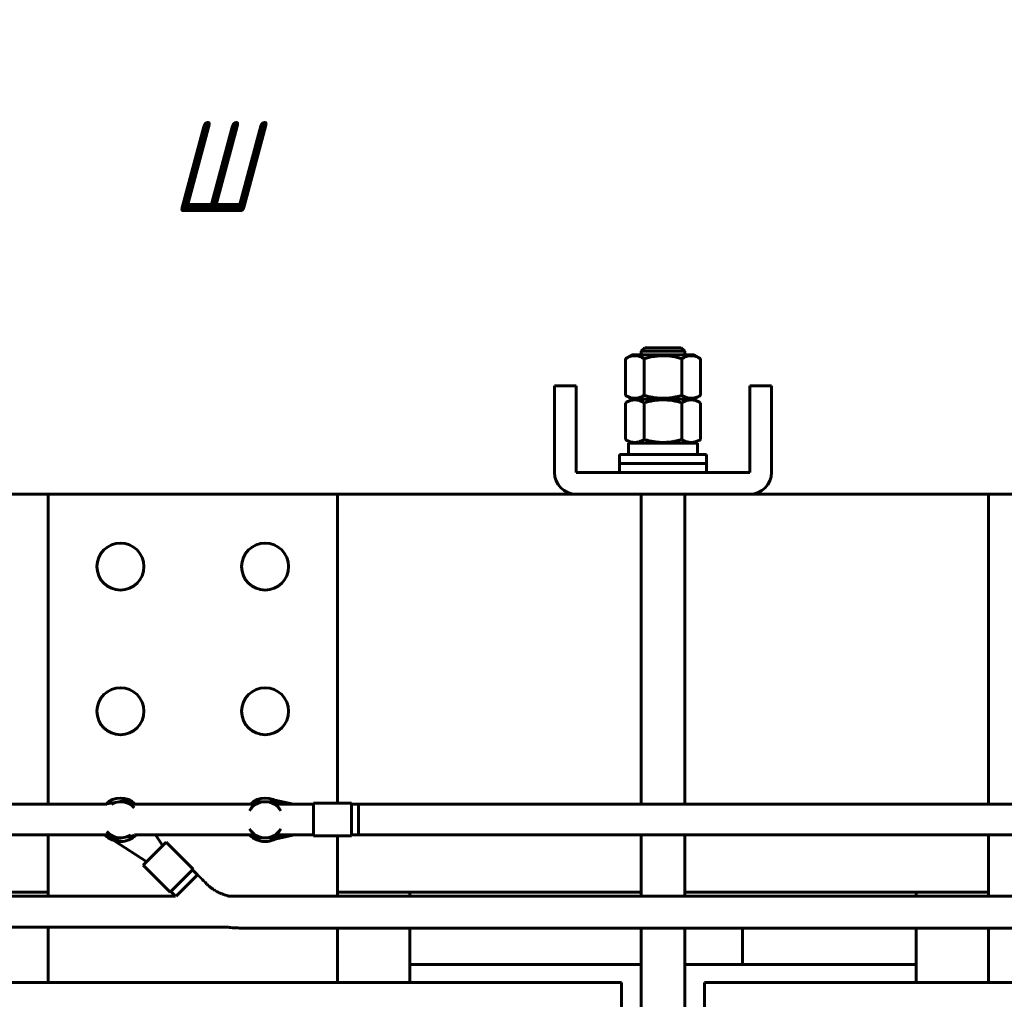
# Model space of a CAD drawing. Header units: millimetres. Extents: x 0 to 420, y 0 to 594.
# Tile 9 of 17: x 214 to 268, y 283 to 337. Entities that reach past the tile are written whole.
import ezdxf

# ---------------------------------------------------------------- set-up
doc = ezdxf.new("R2010")
doc.units = ezdxf.units.MM
doc.linetypes.add('K5LT_BASIC', pattern=[0])
doc.linetypes.add('K5LT_THIN', pattern=[0])
doc.layers.add('Системный слой', color=7, linetype='Continuous')
doc.styles.add('KDIMTEXTSTYLE', font='GOST_AU.SHX', dxfattribs={"width": 0.96, "oblique": 15, "height": 5})
doc.dimstyles.new('KDIMSTYLE (0.20)', dxfattribs={"dimtxt": 5, "dimasz": 1, "dimexe": 2, "dimexo": 0, "dimgap": 1, "dimtad": 1, "dimlfac": 5, "dimtxsty": 'KDIMTEXTSTYLE', "dimsah": 1, "dimcen": 0, "dimdle": 1, "dimadec": 0, "dimazin": 0, "dimtfac": 0.667, "dimtmove": 0, "dimatfit": 3, "dimfxl": 1, "dimtvp": 1, "dimtolj": 1, "dimtzin": 0, "dimarcsym": 0})

# ---------------------------------------------------------------- blocks, each defined once
blk = doc.blocks.new('U1')
at = {"layer": 'Системный слой', "color": 150, "linetype": 'K5LT_BASIC', "lineweight": 60, "true_color": 0x0080ff}
for p, q in [((263.458, 288.844), (263.458, 288.615)), ((263.458, 286.859), (263.458, 283.844))]:
    blk.add_line(p, q, dxfattribs=at)
blk = doc.blocks.new('U5')
at = {"layer": 'Системный слой', "color": 150, "linetype": 'K5LT_BASIC', "lineweight": 60, "true_color": 0x0080ff}
for p, q in [((225.333, 286.915), (225.36, 286.91)), ((225.36, 286.91), (225.373, 286.908)), ((225.373, 286.908), (225.381, 286.907)), ((225.381, 286.907), (225.389, 286.906)), ((225.389, 286.906), (225.396, 286.905)), ((225.396, 286.905), (225.404, 286.904)), ((225.404, 286.904), (225.411, 286.903)), ((225.411, 286.903), (225.42, 286.902)), ((225.42, 286.902), (225.436, 286.9)), ((225.436, 286.9), (225.469, 286.895)), ((225.469, 286.895), (225.537, 286.887)), ((225.537, 286.887), (225.644, 286.876)), ((225.644, 286.876), (225.652, 286.876)), ((225.652, 286.876), (225.666, 286.874)), ((225.666, 286.874), (225.696, 286.872)), ((225.696, 286.872), (225.754, 286.868)), ((225.754, 286.868), (225.847, 286.863)), ((225.847, 286.863), (225.953, 286.86)), ((225.953, 286.86), (226.037, 286.859)), ((226.037, 286.859), (226.045, 286.859)), ((226.045, 286.859), (226.058, 286.859)), ((226.058, 286.859), (226.085, 286.859)), ((226.085, 286.859), (226.138, 286.859)), ((226.138, 286.859), (226.243, 286.859)), ((226.243, 286.859), (226.25, 286.859)), ((226.25, 286.859), (226.262, 286.859)), ((226.262, 286.859), (226.285, 286.859)), ((226.285, 286.859), (226.33, 286.859)), ((226.33, 286.859), (226.419, 286.859)), ((226.419, 286.859), (226.464, 286.859)), ((226.464, 286.859), (226.471, 286.859)), ((226.471, 286.859), (226.484, 286.859)), ((226.484, 286.859), (226.511, 286.859)), ((226.511, 286.859), (226.564, 286.859)), ((226.564, 286.859), (226.621, 286.859)), ((226.621, 286.859), (226.649, 286.859)), ((226.649, 286.859), (226.663, 286.859)), ((226.663, 286.859), (226.696, 286.859)), ((226.696, 286.859), (226.714, 286.859)), ((226.714, 286.859), (226.741, 286.859)), ((226.741, 286.859), (226.782, 286.859)), ((226.782, 286.859), (226.843, 286.859)), ((226.843, 286.859), (226.878, 286.859)), ((226.878, 286.859), (226.885, 286.859)), ((226.885, 286.859), (226.897, 286.859)), ((226.897, 286.859), (226.921, 286.859)), ((226.921, 286.859), (226.949, 286.859)), ((226.949, 286.859), (226.956, 286.859)), ((226.956, 286.859), (226.965, 286.859)), ((226.965, 286.859), (226.983, 286.859)), ((226.983, 286.859), (227.019, 286.859)), ((227.019, 286.859), (227.055, 286.859)), ((227.055, 286.859), (227.062, 286.859)), ((227.062, 286.859), (227.071, 286.859)), ((227.071, 286.859), (227.078, 286.859)), ((227.078, 286.859), (227.086, 286.859)), ((227.086, 286.859), (227.093, 286.859)), ((227.093, 286.859), (227.107, 286.859)), ((227.107, 286.859), (227.114, 286.859)), ((227.114, 286.859), (227.121, 286.859)), ((227.121, 286.859), (227.134, 286.859)), ((227.134, 286.859), (227.158, 286.859)), ((227.158, 286.859), (227.166, 286.859)), ((227.166, 286.859), (227.173, 286.859)), ((227.173, 286.859), (227.182, 286.859)), ((227.182, 286.859), (227.201, 286.859)), ((227.201, 286.859), (227.238, 286.859)), ((227.238, 286.859), (227.277, 286.859)), ((227.277, 286.859), (227.284, 286.859)), ((227.284, 286.859), (227.295, 286.859)), ((227.295, 286.859), (227.317, 286.859)), ((227.317, 286.859), (227.361, 286.859)), ((227.361, 286.859), (227.45, 286.859)), ((227.45, 286.859), (227.5, 286.859)), ((227.5, 286.859), (227.507, 286.859)), ((227.507, 286.859), (227.521, 286.859)), ((227.521, 286.859), (227.55, 286.859)), ((227.55, 286.859), (227.608, 286.859)), ((227.608, 286.859), (227.725, 286.859)), ((227.725, 286.859), (227.958, 286.859)), ((227.958, 286.859), (228.393, 286.859)), ((228.393, 286.859), (228.692, 286.859)), ((228.692, 286.859), (229.84, 286.859)), ((229.84, 286.859), (232.123, 286.859)), ((232.123, 286.859), (236.69, 286.859)), ((236.69, 286.859), (245.825, 286.859)), ((245.825, 286.859), (264.096, 286.859)), ((264.096, 286.859), (288.55, 286.859)), ((288.55, 286.859), (293.332, 286.859)), ((293.332, 286.859), (293.348, 286.859)), ((293.348, 286.859), (293.356, 286.859)), ((293.356, 286.859), (293.364, 286.859)), ((293.364, 286.859), (293.376, 286.859)), ((293.376, 286.859), (293.383, 286.859)), ((293.383, 286.859), (293.393, 286.859)), ((293.393, 286.859), (293.414, 286.859)), ((293.414, 286.859), (293.454, 286.859)), ((293.454, 286.859), (293.48, 286.859)), ((293.48, 286.859), (293.518, 286.859)), ((293.518, 286.859), (293.525, 286.859)), ((293.525, 286.859), (293.532, 286.859)), ((293.532, 286.859), (293.547, 286.859)), ((293.547, 286.859), (293.575, 286.859)), ((293.575, 286.859), (293.631, 286.859)), ((293.631, 286.859), (293.743, 286.859)), ((293.743, 286.859), (293.899, 286.859)), ((293.899, 286.859), (293.907, 286.859)), ((293.907, 286.859), (293.924, 286.859)), ((293.924, 286.859), (293.957, 286.859)), ((293.957, 286.859), (294.023, 286.859)), ((294.023, 286.859), (294.154, 286.859)), ((294.154, 286.859), (294.316, 286.859)), ((294.316, 286.859), (294.325, 286.859)), ((294.325, 286.859), (294.342, 286.859)), ((294.342, 286.859), (294.375, 286.859)), ((294.375, 286.859), (294.442, 286.859)), ((294.442, 286.859), (294.574, 286.859)), ((294.574, 286.859), (294.716, 286.859)), ((294.716, 286.859), (294.723, 286.859)), ((294.723, 286.859), (294.739, 286.859)), ((294.739, 286.859), (294.77, 286.859)), ((294.77, 286.859), (294.83, 286.859)), ((294.83, 286.859), (294.897, 286.859)), ((294.897, 286.859), (294.93, 286.859)), ((294.93, 286.859), (294.947, 286.859)), ((294.947, 286.859), (294.968, 286.859)), ((294.968, 286.859), (294.991, 286.859)), ((294.991, 286.859), (295.012, 286.859)), ((295.012, 286.859), (295.044, 286.859)), ((295.044, 286.859), (295.073, 286.859)), ((295.073, 286.859), (295.079, 286.859)), ((295.079, 286.859), (295.085, 286.859)), ((295.085, 286.859), (295.092, 286.859)), ((295.092, 286.859), (295.103, 286.859)), ((295.103, 286.859), (295.127, 286.859)), ((295.127, 286.859), (295.173, 286.859)), ((295.173, 286.859), (295.247, 286.859)), ((295.247, 286.859), (295.284, 286.859)), ((295.284, 286.859), (295.302, 286.859)), ((295.302, 286.859), (295.324, 286.859)), ((295.324, 286.859), (295.334, 286.859)), ((295.334, 286.859), (295.348, 286.859)), ((295.348, 286.859), (295.369, 286.859)), ((295.369, 286.859), (295.4, 286.859)), ((295.4, 286.859), (295.426, 286.859)), ((295.426, 286.859), (295.431, 286.859)), ((295.431, 286.859), (295.437, 286.859)), ((295.437, 286.859), (295.444, 286.859)), ((295.444, 286.859), (295.459, 286.859)), ((295.459, 286.859), (295.489, 286.859)), ((295.489, 286.859), (295.547, 286.859)), ((295.547, 286.859), (295.59, 286.859)), ((295.59, 286.859), (295.611, 286.859)), ((295.611, 286.859), (295.622, 286.859)), ((295.622, 286.859), (295.636, 286.859)), ((295.636, 286.859), (295.653, 286.859)), ((295.653, 286.859), (295.668, 286.859)), ((295.668, 286.859), (295.691, 286.859)), ((295.691, 286.859), (295.704, 286.859)), ((295.704, 286.859), (295.709, 286.859)), ((295.709, 286.859), (295.717, 286.859)), ((295.717, 286.859), (295.723, 286.859)), ((295.723, 286.859), (295.727, 286.859)), ((295.727, 286.859), (295.732, 286.859)), ((295.732, 286.859), (295.737, 286.859)), ((295.737, 286.859), (295.741, 286.859)), ((295.741, 286.859), (295.747, 286.859)), ((295.747, 286.859), (295.759, 286.859)), ((295.759, 286.859), (295.782, 286.859)), ((295.782, 286.859), (295.826, 286.859)), ((295.826, 286.859), (295.912, 286.859)), ((295.912, 286.859), (296.003, 286.859)), ((296.003, 286.859), (296.008, 286.859)), ((296.008, 286.859), (296.018, 286.859)), ((296.018, 286.859), (296.037, 286.859)), ((296.037, 286.859), (296.075, 286.859)), ((296.075, 286.859), (296.146, 286.859)), ((296.146, 286.859), (296.221, 286.859)), ((296.221, 286.859), (296.225, 286.859)), ((296.225, 286.859), (296.232, 286.859)), ((296.232, 286.859), (296.247, 286.859)), ((296.247, 286.859), (296.276, 286.859)), ((296.276, 286.859), (296.33, 286.859)), ((296.33, 286.859), (296.381, 286.859)), ((296.381, 286.859), (296.384, 286.859)), ((296.384, 286.859), (296.389, 286.859)), ((296.389, 286.859), (296.4, 286.859)), ((296.4, 286.859), (296.42, 286.859)), ((296.42, 286.859), (296.457, 286.859)), ((296.457, 286.859), (296.493, 286.859)), ((296.493, 286.859), (296.494, 286.859)), ((296.494, 286.859), (296.498, 286.859)), ((296.498, 286.859), (296.504, 286.859)), ((296.504, 286.859), (296.515, 286.859)), ((296.515, 286.859), (296.534, 286.859)), ((296.534, 286.859), (296.547, 286.859)), ((296.547, 286.859), (296.548, 286.859)), ((296.548, 286.859), (296.548, 286.859)), ((296.548, 286.859), (296.55, 286.859)), ((296.55, 286.859), (296.552, 286.859)), ((296.552, 286.859), (296.552, 286.859)), ((296.552, 286.859), (296.552, 286.859)), ((296.552, 286.859), (296.553, 286.859)), ((296.553, 286.859), (296.554, 286.859)), ((296.554, 286.859), (296.554, 286.859)), ((296.554, 286.859), (296.554, 286.859)), ((296.554, 286.859), (296.554, 286.859)), ((296.554, 286.859), (296.554, 286.859)), ((296.554, 286.859), (296.554, 286.859)), ((296.554, 286.859), (296.554, 286.859)), ((296.554, 286.859), (296.554, 286.859))]:
    blk.add_line(p, q, dxfattribs=at)
blk = doc.blocks.new('U6')
at = {"layer": 'Системный слой', "color": 150, "linetype": 'K5LT_BASIC', "lineweight": 60, "true_color": 0x0080ff}
for p, q in [((223.723, 289.798), (223.727, 289.794)), ((223.727, 289.794), (223.728, 289.793)), ((223.728, 289.793), (223.729, 289.792)), ((223.729, 289.792), (223.73, 289.791)), ((223.73, 289.791), (223.73, 289.791)), ((223.73, 289.791), (223.73, 289.791)), ((223.73, 289.791), (223.731, 289.79)), ((223.731, 289.79), (223.732, 289.79)), ((223.732, 289.79), (223.732, 289.789)), ((223.732, 289.789), (223.733, 289.788)), ((223.733, 289.788), (223.733, 289.788)), ((223.733, 289.788), (223.734, 289.787)), ((223.734, 289.787), (223.735, 289.786)), ((223.735, 289.786), (223.738, 289.783)), ((223.738, 289.783), (223.743, 289.778)), ((223.743, 289.778), (223.743, 289.778)), ((223.743, 289.778), (223.745, 289.776)), ((223.745, 289.776), (223.747, 289.774)), ((223.747, 289.774), (223.752, 289.769)), ((223.752, 289.769), (223.755, 289.766)), ((223.755, 289.766), (223.759, 289.762)), ((223.759, 289.762), (223.762, 289.759)), ((223.762, 289.759), (223.763, 289.759)), ((223.763, 289.759), (223.764, 289.757)), ((223.764, 289.757), (223.766, 289.755)), ((223.766, 289.755), (223.769, 289.753)), ((223.769, 289.753), (223.77, 289.751)), ((223.77, 289.751), (223.772, 289.749)), ((223.772, 289.749), (223.773, 289.748)), ((223.773, 289.748), (223.775, 289.746)), ((223.775, 289.746), (223.777, 289.744)), ((223.777, 289.744), (223.777, 289.744)), ((223.777, 289.744), (223.778, 289.744)), ((223.778, 289.744), (223.778, 289.743)), ((223.778, 289.743), (223.78, 289.741)), ((223.78, 289.741), (223.782, 289.739)), ((223.782, 289.739), (223.784, 289.737)), ((223.784, 289.737), (223.789, 289.732)), ((223.789, 289.732), (223.794, 289.727)), ((223.794, 289.727), (223.804, 289.717)), ((223.804, 289.717), (223.808, 289.713)), ((223.808, 289.713), (223.816, 289.705)), ((223.816, 289.705), (223.817, 289.704)), ((223.817, 289.704), (223.817, 289.704)), ((223.817, 289.704), (223.818, 289.703)), ((223.818, 289.703), (223.82, 289.701)), ((223.82, 289.701), (223.823, 289.698)), ((223.823, 289.698), (223.826, 289.695)), ((223.826, 289.695), (223.828, 289.693)), ((223.828, 289.693), (223.831, 289.69)), ((223.831, 289.69), (223.832, 289.689)), ((223.832, 289.689), (223.833, 289.688)), ((223.833, 289.688), (223.834, 289.687)), ((223.834, 289.687), (223.836, 289.685)), ((223.836, 289.685), (223.841, 289.68)), ((223.841, 289.68), (223.847, 289.674)), ((223.847, 289.674), (223.854, 289.667)), ((223.854, 289.667), (223.857, 289.664)), ((223.857, 289.664), (223.868, 289.654)), ((223.868, 289.654), (223.873, 289.648)), ((223.873, 289.648), (223.875, 289.646)), ((223.875, 289.646), (223.879, 289.643)), ((223.879, 289.643), (223.881, 289.64)), ((223.881, 289.64), (223.884, 289.637)), ((223.884, 289.637), (223.888, 289.633)), ((223.888, 289.633), (223.892, 289.629)), ((223.892, 289.629), (223.893, 289.628)), ((223.893, 289.628), (223.895, 289.626)), ((223.895, 289.626), (223.9, 289.621)), ((223.9, 289.621), (223.905, 289.616)), ((223.905, 289.616), (223.908, 289.613)), ((223.908, 289.613), (223.911, 289.61)), ((223.911, 289.61), (223.916, 289.606)), ((223.916, 289.606), (223.919, 289.602)), ((223.919, 289.602), (223.925, 289.596)), ((223.925, 289.596), (223.933, 289.588)), ((223.933, 289.588), (223.946, 289.575)), ((223.946, 289.575), (223.952, 289.569)), ((223.952, 289.569), (223.953, 289.568)), ((223.953, 289.568), (223.955, 289.566)), ((223.955, 289.566), (223.957, 289.564)), ((223.957, 289.564), (223.96, 289.561)), ((223.96, 289.561), (223.964, 289.557)), ((223.964, 289.557), (223.966, 289.555)), ((223.966, 289.555), (223.97, 289.551)), ((223.97, 289.551), (223.971, 289.55)), ((223.971, 289.55), (223.972, 289.549)), ((223.972, 289.549), (223.973, 289.548)), ((223.973, 289.548), (223.975, 289.546)), ((223.975, 289.546), (223.98, 289.541)), ((223.98, 289.541), (223.989, 289.532)), ((223.989, 289.532), (223.991, 289.53)), ((223.991, 289.53), (223.993, 289.528)), ((223.993, 289.528), (223.996, 289.525)), ((223.996, 289.525), (224.002, 289.519)), ((224.002, 289.519), (224.014, 289.507)), ((224.014, 289.507), (224.038, 289.483)), ((224.038, 289.483), (224.053, 289.468)), ((224.053, 289.468), (224.061, 289.46)), ((224.061, 289.46), (224.065, 289.456)), ((224.065, 289.456), (224.07, 289.451)), ((224.07, 289.451), (224.073, 289.448)), ((224.073, 289.448), (224.077, 289.444)), ((224.077, 289.444), (224.084, 289.437)), ((224.084, 289.437), (224.095, 289.426)), ((224.095, 289.426), (224.11, 289.411)), ((224.11, 289.411), (224.114, 289.408)), ((224.114, 289.408), (224.116, 289.405)), ((224.116, 289.405), (224.121, 289.4)), ((224.121, 289.4), (224.132, 289.389)), ((224.132, 289.389), (224.153, 289.368)), ((224.153, 289.368), (224.194, 289.326)), ((224.194, 289.326), (224.241, 289.28)), ((224.241, 289.28), (224.244, 289.278)), ((224.244, 289.278), (224.248, 289.273)), ((224.248, 289.273), (224.257, 289.265)), ((224.257, 289.265), (224.274, 289.248)), ((224.274, 289.248), (224.31, 289.215)), ((224.31, 289.215), (224.325, 289.201)), ((224.325, 289.201), (224.327, 289.199)), ((224.327, 289.199), (224.332, 289.196)), ((224.332, 289.196), (224.34, 289.188)), ((224.34, 289.188), (224.357, 289.173)), ((224.357, 289.173), (224.392, 289.144)), ((224.392, 289.144), (224.443, 289.103)), ((224.443, 289.103), (224.445, 289.101)), ((224.445, 289.101), (224.449, 289.098)), ((224.449, 289.098), (224.458, 289.091)), ((224.458, 289.091), (224.476, 289.078)), ((224.476, 289.078), (224.511, 289.051)), ((224.511, 289.051), (224.529, 289.038)), ((224.529, 289.038), (224.531, 289.037)), ((224.531, 289.037), (224.534, 289.035)), ((224.534, 289.035), (224.54, 289.031)), ((224.54, 289.031), (224.553, 289.021)), ((224.553, 289.021), (224.58, 289.003)), ((224.58, 289.003), (224.591, 288.996)), ((224.591, 288.996), (224.591, 288.995)), ((224.591, 288.995), (224.593, 288.994)), ((224.593, 288.994), (224.597, 288.992)), ((224.597, 288.992), (224.602, 288.989)), ((224.602, 288.989), (224.606, 288.986)), ((224.606, 288.986), (224.607, 288.985)), ((224.607, 288.985), (224.607, 288.985)), ((224.607, 288.985), (224.608, 288.985)), ((224.608, 288.985), (224.61, 288.983)), ((224.61, 288.983), (224.613, 288.981)), ((224.613, 288.981), (224.62, 288.976)), ((224.62, 288.976), (224.623, 288.975)), ((224.623, 288.975), (224.623, 288.974)), ((224.623, 288.974), (224.624, 288.974)), ((224.624, 288.974), (224.626, 288.972)), ((224.626, 288.972), (224.631, 288.969)), ((224.631, 288.969), (224.639, 288.964)), ((224.639, 288.964), (224.649, 288.958)), ((224.649, 288.958), (224.65, 288.957)), ((224.65, 288.957), (224.652, 288.956)), ((224.652, 288.956), (224.656, 288.954)), ((224.656, 288.954), (224.663, 288.949)), ((224.663, 288.949), (224.677, 288.94)), ((224.677, 288.94), (224.703, 288.924)), ((224.703, 288.924), (224.704, 288.923)), ((224.704, 288.923), (224.708, 288.921)), ((224.708, 288.921), (224.715, 288.917)), ((224.715, 288.917), (224.728, 288.909)), ((224.728, 288.909), (224.755, 288.894)), ((224.755, 288.894), (224.802, 288.867)), ((224.802, 288.867), (224.811, 288.863)), ((224.811, 288.863), (224.814, 288.861)), ((224.814, 288.861), (224.821, 288.857)), ((224.821, 288.857), (224.835, 288.85)), ((224.835, 288.85), (224.862, 288.836)), ((224.862, 288.836), (224.917, 288.809)), ((224.917, 288.809), (225.03, 288.758)), ((225.03, 288.758), (225.035, 288.756)), ((225.035, 288.756), (225.041, 288.754)), ((225.041, 288.754), (225.052, 288.749)), ((225.052, 288.749), (225.074, 288.74)), ((225.074, 288.74), (225.117, 288.723)), ((225.117, 288.723), (225.206, 288.692)), ((225.206, 288.692), (225.343, 288.65)), ((225.343, 288.65), (225.347, 288.649)), ((225.347, 288.649), (225.356, 288.646)), ((225.356, 288.646), (225.373, 288.642)), ((225.373, 288.642), (225.408, 288.633)), ((225.408, 288.633), (225.439, 288.626)), ((225.439, 288.626), (225.44, 288.625)), ((225.44, 288.625), (225.444, 288.624)), ((225.444, 288.624), (225.45, 288.623)), ((225.45, 288.623), (225.463, 288.62)), ((225.463, 288.62), (225.476, 288.617)), ((225.476, 288.617), (225.483, 288.616)), ((225.483, 288.616), (225.487, 288.615)), ((225.487, 288.615), (225.487, 288.615)), ((293.132, 288.559), (296.554, 288.559))]:
    blk.add_line(p, q, dxfattribs=at)
blk = doc.blocks.new('U7')
at = {"layer": 'Системный слой', "color": 150, "linetype": 'K5LT_BASIC', "lineweight": 60, "true_color": 0x0080ff}
for p, q in [((267.458, 293.706), (267.458, 310.844)), ((267.458, 289.859), (267.458, 292.006))]:
    blk.add_line(p, q, dxfattribs=at)
blk = doc.blocks.new('U9')
at = {"layer": 'Системный слой', "color": 150, "linetype": 'K5LT_BASIC', "lineweight": 60, "true_color": 0x0080ff}
for p, q in [((267.458, 288.615), (267.458, 288.675)), ((267.458, 286.208), (267.458, 286.859))]:
    blk.add_line(p, q, dxfattribs=at)
blk = doc.blocks.new('U16')
at = {"layer": 'Системный слой', "color": 150, "linetype": 'K5LT_BASIC', "lineweight": 60, "true_color": 0x0080ff}
for p, q in [((248.258, 318.744), (248.258, 318.544)), ((248.258, 310.844), (248.258, 293.706)), ((248.258, 292.006), (248.258, 288.615)), ((248.258, 286.859), (248.258, 169.384))]:
    blk.add_line(p, q, dxfattribs=at)
blk = doc.blocks.new('U17')
at = {"layer": 'Системный слой', "color": 150, "linetype": 'K5LT_BASIC', "lineweight": 60, "true_color": 0x0080ff}
for p, q in [((250.658, 318.744), (250.658, 318.544)), ((250.658, 310.844), (250.658, 293.706)), ((250.658, 292.006), (250.658, 288.615)), ((250.658, 286.859), (250.658, 169.384))]:
    blk.add_line(p, q, dxfattribs=at)
blk = doc.blocks.new('U26')
at = {"layer": 'Системный слой', "color": 150, "linetype": 'K5LT_BASIC', "lineweight": 60, "true_color": 0x0080ff}
for p, q in [((170.521, 288.596), (170.527, 288.59)), ((170.527, 288.59), (170.531, 288.586)), ((170.531, 288.586), (170.535, 288.582)), ((170.535, 288.582), (170.539, 288.578)), ((170.539, 288.578), (170.543, 288.574)), ((170.543, 288.574), (170.547, 288.57)), ((170.547, 288.57), (170.553, 288.564)), ((170.553, 288.564), (170.562, 288.555)), ((170.562, 288.555), (170.582, 288.535)), ((170.582, 288.535), (170.603, 288.514)), ((170.603, 288.514), (170.608, 288.509)), ((170.608, 288.509), (170.612, 288.505)), ((170.612, 288.505), (170.616, 288.501)), ((170.616, 288.501), (170.62, 288.497)), ((170.62, 288.497), (170.624, 288.493)), ((170.624, 288.493), (170.628, 288.489)), ((170.628, 288.489), (170.632, 288.485)), ((170.632, 288.485), (170.636, 288.481)), ((170.636, 288.481), (170.64, 288.477)), ((170.64, 288.477), (170.644, 288.473)), ((170.644, 288.473), (170.648, 288.469)), ((170.648, 288.469), (170.652, 288.465)), ((170.652, 288.465), (170.656, 288.461)), ((170.656, 288.461), (170.659, 288.457)), ((170.659, 288.457), (170.663, 288.454)), ((170.663, 288.454), (170.667, 288.45)), ((170.667, 288.45), (170.673, 288.444)), ((170.673, 288.444), (170.681, 288.436)), ((170.681, 288.436), (170.685, 288.432)), ((170.685, 288.432), (170.69, 288.427)), ((170.69, 288.427), (170.7, 288.417)), ((170.7, 288.417), (170.719, 288.398)), ((170.719, 288.398), (170.73, 288.387)), ((170.73, 288.387), (170.734, 288.383)), ((170.734, 288.383), (170.738, 288.379)), ((170.738, 288.379), (170.743, 288.374)), ((170.743, 288.374), (170.748, 288.369)), ((170.748, 288.369), (170.752, 288.365)), ((170.752, 288.365), (170.756, 288.36)), ((170.756, 288.36), (170.765, 288.352)), ((170.765, 288.352), (170.769, 288.348)), ((170.769, 288.348), (170.773, 288.344)), ((170.773, 288.344), (170.78, 288.337)), ((170.78, 288.337), (170.794, 288.323)), ((170.794, 288.323), (170.812, 288.305)), ((170.812, 288.305), (170.821, 288.296)), ((170.821, 288.296), (170.826, 288.291)), ((170.826, 288.291), (170.829, 288.288)), ((170.829, 288.288), (170.833, 288.284)), ((170.833, 288.284), (170.837, 288.28)), ((170.837, 288.28), (170.842, 288.274)), ((170.842, 288.274), (170.851, 288.266)), ((170.851, 288.266), (170.863, 288.254)), ((170.863, 288.254), (170.867, 288.25)), ((170.867, 288.25), (170.873, 288.244)), ((170.873, 288.244), (170.884, 288.233)), ((170.884, 288.233), (170.907, 288.21)), ((170.907, 288.21), (170.953, 288.164)), ((170.953, 288.164), (170.999, 288.118)), ((170.999, 288.118), (171.003, 288.114)), ((171.003, 288.114), (171.01, 288.108)), ((171.01, 288.108), (171.024, 288.094)), ((171.024, 288.094), (171.052, 288.068)), ((171.052, 288.068), (171.108, 288.017)), ((171.108, 288.017), (171.13, 287.997)), ((171.13, 287.997), (171.134, 287.994)), ((171.134, 287.994), (171.142, 287.987)), ((171.142, 287.987), (171.157, 287.973)), ((171.157, 287.973), (171.188, 287.946)), ((171.188, 287.946), (171.25, 287.894)), ((171.25, 287.894), (171.314, 287.842)), ((171.314, 287.842), (171.353, 287.811)), ((171.353, 287.811), (171.358, 287.807)), ((171.358, 287.807), (171.368, 287.799)), ((171.368, 287.799), (171.389, 287.784)), ((171.389, 287.784), (171.43, 287.753)), ((171.43, 287.753), (171.496, 287.704)), ((171.496, 287.704), (171.557, 287.661)), ((171.557, 287.661), (171.622, 287.617)), ((171.622, 287.617), (171.628, 287.613)), ((171.628, 287.613), (171.641, 287.605)), ((171.641, 287.605), (171.665, 287.589)), ((171.665, 287.589), (171.714, 287.558)), ((171.714, 287.558), (171.814, 287.498)), ((171.814, 287.498), (171.954, 287.42)), ((171.954, 287.42), (171.962, 287.415)), ((171.962, 287.415), (171.978, 287.407)), ((171.978, 287.407), (172.01, 287.39)), ((172.01, 287.39), (172.075, 287.357)), ((172.075, 287.357), (172.206, 287.295)), ((172.206, 287.295), (172.412, 287.208)), ((172.412, 287.208), (172.421, 287.204)), ((172.421, 287.204), (172.441, 287.196)), ((172.441, 287.196), (172.481, 287.181)), ((172.481, 287.181), (172.56, 287.153)), ((172.56, 287.153), (172.72, 287.1)), ((172.72, 287.1), (172.923, 287.044)), ((172.923, 287.044), (172.932, 287.042)), ((172.932, 287.042), (172.952, 287.037)), ((172.952, 287.037), (172.991, 287.027)), ((172.991, 287.027), (173.069, 287.01)), ((173.069, 287.01), (173.231, 286.978)), ((173.231, 286.978), (173.367, 286.957)), ((173.367, 286.957), (173.375, 286.956)), ((173.375, 286.956), (173.389, 286.954)), ((173.389, 286.954), (173.419, 286.951)), ((173.419, 286.951), (173.479, 286.943)), ((173.479, 286.943), (173.583, 286.933)), ((173.583, 286.933), (173.618, 286.93)), ((173.618, 286.93), (173.625, 286.929)), ((173.625, 286.929), (173.638, 286.928)), ((173.638, 286.928), (173.663, 286.926)), ((173.663, 286.926), (173.715, 286.923)), ((173.715, 286.923), (173.816, 286.918)), ((173.816, 286.918), (173.983, 286.915)), ((173.983, 286.915), (173.989, 286.915)), ((173.989, 286.915), (174, 286.915)), ((174, 286.915), (174.022, 286.915)), ((174.022, 286.915), (174.067, 286.915)), ((174.067, 286.915), (174.154, 286.915)), ((174.154, 286.915), (174.187, 286.915)), ((174.187, 286.915), (174.193, 286.915)), ((174.193, 286.915), (174.203, 286.915)), ((174.203, 286.915), (174.223, 286.915)), ((174.223, 286.915), (174.264, 286.915)), ((174.264, 286.915), (174.344, 286.915)), ((174.344, 286.915), (174.386, 286.915)), ((174.386, 286.915), (174.407, 286.915)), ((174.407, 286.915), (174.417, 286.915)), ((174.417, 286.915), (174.43, 286.915)), ((174.43, 286.915), (174.437, 286.915)), ((174.437, 286.915), (174.449, 286.915)), ((174.449, 286.915), (174.465, 286.915)), ((174.465, 286.915), (174.477, 286.915)), ((174.477, 286.915), (174.483, 286.915)), ((174.483, 286.915), (174.494, 286.915)), ((174.494, 286.915), (174.516, 286.915)), ((174.516, 286.915), (174.561, 286.915)), ((174.561, 286.915), (174.646, 286.915)), ((174.646, 286.915), (174.714, 286.915)), ((174.714, 286.915), (174.719, 286.915)), ((174.719, 286.915), (174.728, 286.915)), ((174.728, 286.915), (174.747, 286.915)), ((174.747, 286.915), (174.784, 286.915)), ((174.784, 286.915), (174.854, 286.915)), ((174.854, 286.915), (174.859, 286.915)), ((174.859, 286.915), (174.867, 286.915)), ((174.867, 286.915), (174.879, 286.915)), ((174.879, 286.915), (174.886, 286.915)), ((174.886, 286.915), (174.891, 286.915)), ((174.891, 286.915), (174.897, 286.915)), ((174.897, 286.915), (174.904, 286.915)), ((174.904, 286.915), (174.92, 286.915)), ((174.92, 286.915), (174.927, 286.915)), ((174.927, 286.915), (174.932, 286.915)), ((174.932, 286.915), (174.939, 286.915)), ((174.939, 286.915), (174.953, 286.915)), ((174.953, 286.915), (174.98, 286.915)), ((174.98, 286.915), (175, 286.915)), ((175, 286.915), (175.006, 286.915)), ((175.006, 286.915), (175.014, 286.915)), ((175.014, 286.915), (175.03, 286.915)), ((175.03, 286.915), (175.062, 286.915)), ((175.062, 286.915), (175.127, 286.915)), ((175.127, 286.915), (175.148, 286.915)), ((175.148, 286.915), (175.154, 286.915)), ((175.154, 286.915), (175.164, 286.915)), ((175.164, 286.915), (175.185, 286.915)), ((175.185, 286.915), (175.226, 286.915)), ((175.226, 286.915), (175.309, 286.915)), ((175.309, 286.915), (175.442, 286.915)), ((175.442, 286.915), (175.448, 286.915)), ((175.448, 286.915), (175.459, 286.915)), ((175.459, 286.915), (175.48, 286.915)), ((175.48, 286.915), (175.524, 286.915)), ((175.524, 286.915), (175.611, 286.915)), ((175.611, 286.915), (175.621, 286.915)), ((175.621, 286.915), (175.627, 286.915)), ((175.627, 286.915), (175.636, 286.915)), ((175.636, 286.915), (175.655, 286.915)), ((175.655, 286.915), (175.693, 286.915)), ((175.693, 286.915), (175.756, 286.915)), ((175.756, 286.915), (175.762, 286.915)), ((175.762, 286.915), (175.77, 286.915)), ((175.77, 286.915), (175.786, 286.915)), ((175.786, 286.915), (175.819, 286.915)), ((175.819, 286.915), (175.885, 286.915)), ((175.885, 286.915), (176.016, 286.915)), ((176.016, 286.915), (176.1, 286.915)), ((176.1, 286.915), (176.203, 286.915)), ((176.203, 286.915), (176.305, 286.915)), ((176.305, 286.915), (176.314, 286.915)), ((176.314, 286.915), (176.331, 286.915)), ((176.331, 286.915), (176.365, 286.915)), ((176.365, 286.915), (176.433, 286.915)), ((176.433, 286.915), (176.568, 286.915)), ((176.568, 286.915), (176.837, 286.915)), ((176.837, 286.915), (176.843, 286.915)), ((176.843, 286.915), (176.855, 286.915)), ((176.855, 286.915), (176.879, 286.915)), ((176.879, 286.915), (176.928, 286.915)), ((176.928, 286.915), (177.025, 286.915)), ((177.025, 286.915), (177.219, 286.915)), ((177.219, 286.915), (177.607, 286.915)), ((177.607, 286.915), (178.383, 286.915)), ((178.383, 286.915), (179.931, 286.915)), ((179.931, 286.915), (183.029, 286.915)), ((183.029, 286.915), (189.228, 286.915)), ((189.228, 286.915), (201.625, 286.915)), ((201.625, 286.915), (220.065, 286.915)), ((220.065, 286.915), (225.333, 286.915))]:
    blk.add_line(p, q, dxfattribs=at)
blk = doc.blocks.new('U27')
at = {"layer": 'Системный слой', "color": 150, "linetype": 'K5LT_BASIC', "lineweight": 60, "true_color": 0x0080ff}
for p, q in [((209.598, 288.615), (222.502, 288.615)), ((225.487, 288.615), (274.502, 288.615))]:
    blk.add_line(p, q, dxfattribs=at)
blk = doc.blocks.new('U28')
at = {"layer": 'Системный слой', "color": 150, "linetype": 'K5LT_BASIC', "lineweight": 60, "true_color": 0x0080ff}
for p, q in [((215.458, 310.844), (202.258, 310.844)), ((244.658, 310.844), (231.458, 310.844)), ((267.458, 310.844), (254.258, 310.844))]:
    blk.add_line(p, q, dxfattribs=at)
blk = doc.blocks.new('U30')
at = {"layer": 'Системный слой', "color": 150, "linetype": 'K5LT_BASIC', "lineweight": 60, "true_color": 0x0080ff}
for p, q in [((198.658, 288.844), (215.458, 288.844)), ((231.458, 288.844), (248.258, 288.844)), ((250.658, 288.844), (267.458, 288.844))]:
    blk.add_line(p, q, dxfattribs=at)
blk = doc.blocks.new('U37')
at = {"layer": 'Системный слой', "color": 150, "linetype": 'K5LT_BASIC', "lineweight": 60, "true_color": 0x0080ff}
for p, q in [((231.458, 288.615), (231.458, 288.675)), ((231.458, 286.208), (231.458, 286.859))]:
    blk.add_line(p, q, dxfattribs=at)
blk = doc.blocks.new('U38')
at = {"layer": 'Системный слой', "color": 150, "linetype": 'K5LT_BASIC', "lineweight": 60, "true_color": 0x0080ff}
for p, q in [((215.458, 293.706), (215.458, 310.844)), ((215.458, 289.859), (215.458, 292.006))]:
    blk.add_line(p, q, dxfattribs=at)
blk = doc.blocks.new('U39')
at = {"layer": 'Системный слой', "color": 150, "linetype": 'K5LT_BASIC', "lineweight": 60, "true_color": 0x0080ff}
for p, q in [((231.458, 293.756), (231.458, 310.844)), ((231.458, 289.859), (231.458, 291.956))]:
    blk.add_line(p, q, dxfattribs=at)
blk = doc.blocks.new('U40')
at = {"layer": 'Системный слой', "color": 150, "linetype": 'K5LT_BASIC', "lineweight": 60, "true_color": 0x0080ff}
for p, q in [((215.458, 288.615), (215.458, 288.675)), ((215.458, 286.208), (215.458, 286.915))]:
    blk.add_line(p, q, dxfattribs=at)
blk = doc.blocks.new('U48')
at = {"layer": 'Системный слой', "color": 150, "linetype": 'K5LT_BASIC', "lineweight": 60, "true_color": 0x0080ff}
for p, q in [((180.627, 292.006), (218.86, 292.006)), ((220.226, 292.006), (226.786, 292.006)), ((228.129, 292.006), (230.127, 292.006)), ((232.227, 292.006), (270.86, 292.006))]:
    blk.add_line(p, q, dxfattribs=at)
blk = doc.blocks.new('U51')
at = {"layer": 'Системный слой', "color": 150, "linetype": 'K5LT_BASIC', "lineweight": 60, "true_color": 0x0080ff}
for p, q in [((180.627, 293.706), (218.698, 293.706)), ((220.033, 293.706), (226.801, 293.706)), ((228.114, 293.706), (230.127, 293.706)), ((232.227, 293.706), (270.698, 293.706))]:
    blk.add_line(p, q, dxfattribs=at)
blk = doc.blocks.new('U57')
at = {"layer": 'Системный слой', "color": 150, "linetype": 'K5LT_BASIC', "lineweight": 60, "true_color": 0x0080ff}
for start, end in [(45.9563, 134.0437), (224.2554, 315.7446)]:
    blk.add_arc((227.458, 292.844), 1.2, start, end, dxfattribs=at)
blk = doc.blocks.new('U62')
at = {"layer": 'Системный слой', "color": 150, "linetype": 'K5LT_BASIC', "lineweight": 60, "true_color": 0x0080ff}
for p, q in [((232.227, 293.706), (270.698, 293.706)), ((272.033, 293.706), (278.801, 293.706)), ((280.114, 293.706), (282.127, 293.706)), ((284.227, 293.706), (300.404, 293.706))]:
    blk.add_line(p, q, dxfattribs=at)
blk = doc.blocks.new('U63')
at = {"layer": 'Системный слой', "color": 150, "linetype": 'K5LT_BASIC', "lineweight": 60, "true_color": 0x0080ff}
for p, q in [((232.227, 292.006), (270.86, 292.006)), ((272.226, 292.006), (278.786, 292.006)), ((280.129, 292.006), (282.127, 292.006)), ((284.227, 292.006), (300.404, 292.006))]:
    blk.add_line(p, q, dxfattribs=at)
blk = doc.blocks.new('U64')
at = {"layer": 'Системный слой', "color": 150, "linetype": 'K5LT_BASIC', "lineweight": 60, "true_color": 0x0080ff}
for p, q in [((235.458, 288.615), (235.458, 288.844)), ((235.458, 283.844), (235.458, 286.859))]:
    blk.add_line(p, q, dxfattribs=at)
blk = doc.blocks.new('U71')
at = {"layer": 'Системный слой', "color": 150, "linetype": 'K5LT_BASIC', "lineweight": 60, "true_color": 0x0080ff}
for p, q in [((183.458, 284.844), (196.258, 284.844)), ((198.658, 284.844), (211.458, 284.844)), ((235.458, 284.844), (248.258, 284.844)), ((250.658, 284.844), (263.458, 284.844))]:
    blk.add_line(p, q, dxfattribs=at)
blk = doc.blocks.new('U76')
at = {"layer": 'Системный слой', "color": 150, "linetype": 'K5LT_BASIC', "lineweight": 60, "true_color": 0x0080ff}
for p, q in [((248.258, 286.844), (235.458, 286.844)), ((263.458, 286.844), (250.658, 286.844))]:
    blk.add_line(p, q, dxfattribs=at)
blk = doc.blocks.new('U78')
at = {"layer": 'Системный слой', "color": 150, "linetype": 'K5LT_BASIC', "lineweight": 60, "true_color": 0x0080ff}
for start, end in [(45.9563, 134.0437), (224.2554, 315.7446)]:
    blk.add_arc((219.458, 292.844), 1.2, start, end, dxfattribs=at)
blk = doc.blocks.new('KDIMARROW_01')
at = {"layer": 'Системный слой'}
blk.add_hatch(color=0, dxfattribs=at).paths.add_polyline_path([(0, 0), (-5, 0.658), (-4.5, 0), (-5, -0.658)])
at = {"layer": 'Системный слой', "color": 0, "linetype": 'K5LT_THIN', "lineweight": 18}
for p, q in [((-4.5, 0), (-5, 0.658)), ((-5, 0.658), (0, 0)), ((0, 0), (-5, -0.658)), ((-5, -0.658), (-4.5, 0)), ((0, 0), (-1, 0))]:
    blk.add_line(p, q, dxfattribs=at)

msp = doc.modelspace()

# ---------------------------------------------------------------- linework, layer by layer
at = {"layer": 'Системный слой', "color": 150, "linetype": 'K5LT_BASIC', "lineweight": 60, "true_color": 0x0080ff}
for p, q in [((247.7325, 318.5437), (247.3791, 318.3396)), ((251.1825, 318.5437), (247.7325, 318.5437)), ((248.4575, 318.9437), (248.2575, 318.7437)), ((250.6575, 318.7437), (248.2575, 318.7437)), ((248.4575, 318.9437), (250.4575, 318.9437)), ((250.4575, 318.9437), (250.6575, 318.7437)), ((251.1825, 318.5437), (251.536, 318.3396)), ((247.3791, 316.3077), (247.3791, 318.3396)), ((248.4183, 316.3077), (248.4183, 318.3396)), ((250.4968, 316.3077), (250.4968, 318.3396)), ((251.536, 316.3077), (251.536, 318.3396)), ((243.4575, 315.6437), (243.4575, 316.8437)), ((243.4575, 316.8437), (244.6575, 316.8437)), ((244.6575, 316.8437), (244.6575, 315.6437)), ((254.2575, 315.6437), (254.2575, 316.8437)), ((254.2575, 316.8437), (255.4575, 316.8437)), ((255.4575, 316.8437), (255.4575, 315.6437)), ((247.7325, 316.1037), (247.3791, 316.3077)), ((247.7325, 316.1037), (247.3791, 315.8996)), ((247.3791, 313.8677), (247.3791, 315.8996)), ((251.1825, 316.1037), (247.7325, 316.1037)), ((251.1825, 316.1037), (247.7325, 316.1037)), ((248.4183, 313.8677), (248.4183, 315.8996)), ((250.4968, 313.8677), (250.4968, 315.8996)), ((251.1825, 316.1037), (251.536, 316.3077)), ((251.1825, 316.1037), (251.536, 315.8996)), ((251.536, 313.8677), (251.536, 315.8996)), ((243.4575, 312.0437), (243.4575, 315.6437)), ((244.6575, 315.6437), (244.6575, 312.0437)), ((254.2575, 312.0437), (254.2575, 315.6437)), ((255.4575, 315.6437), (255.4575, 312.0437)), ((247.7325, 313.6637), (247.3791, 313.8677)), ((247.5475, 313.6637), (247.5475, 313.0437)), ((251.3675, 313.6637), (247.5475, 313.6637)), ((251.1825, 313.6637), (251.536, 313.8677)), ((251.3675, 313.6637), (251.3675, 313.0437)), ((247.0575, 313.0437), (247.0575, 312.5437)), ((251.8575, 313.0437), (247.0575, 313.0437)), ((247.0575, 312.5437), (247.0575, 312.0437)), ((251.8575, 312.5437), (247.0575, 312.5437)), ((251.8575, 312.5437), (247.0575, 312.5437)), ((251.8575, 313.0437), (251.8575, 312.5437)), ((251.8575, 312.5437), (251.8575, 312.0437)), ((244.6575, 312.0437), (254.2575, 312.0437)), ((215.4575, 310.8437), (231.4575, 310.8437)), ((254.2575, 310.8437), (244.6575, 310.8437)), ((267.4575, 310.8437), (283.4575, 310.8437)), ((218.7015, 293.7164), (218.6979, 293.7062)), ((219.2684, 293.8256), (218.7015, 293.7164)), ((219.8353, 293.9348), (219.2684, 293.8256)), ((220.2134, 293.4984), (219.8353, 293.9348)), ((226.8802, 293.8437), (226.5915, 293.3437)), ((227.4575, 293.8437), (226.8802, 293.8437)), ((228.0349, 293.8437), (227.4575, 293.8437)), ((229.0198, 293.7062), (227.9863, 293.9209)), ((228.1142, 293.7062), (228.0349, 293.8437)), ((230.1272, 291.9562), (230.1272, 293.7562)), ((230.1272, 293.7562), (232.2272, 293.7562)), ((232.2272, 291.9562), (232.2272, 293.7562)), ((232.2272, 293.7062), (232.6272, 293.7062)), ((232.6272, 293.7062), (232.6272, 292.0062)), ((218.7017, 292.1889), (219.0797, 291.7525)), ((219.0797, 291.7525), (219.6466, 291.8617)), ((219.6466, 291.8617), (220.2136, 291.9709)), ((220.2136, 291.9709), (220.2258, 292.0062)), ((221.7926, 291.4032), (221.397, 292.0062)), ((226.7863, 292.0062), (226.8802, 291.8437)), ((226.8802, 291.8437), (227.4575, 291.8437)), ((227.4575, 291.8437), (228.0349, 291.8437)), ((227.997, 291.7717), (229.0724, 292.0062)), ((228.0349, 291.8437), (228.3236, 292.3437)), ((230.1272, 291.9562), (232.2272, 291.9562)), ((232.2272, 292.0062), (232.6272, 292.0062)), ((219.081, 291.7043), (220.9158, 290.5264)), ((220.7178, 290.3284), (221.9906, 291.6012)), ((221.9906, 291.6012), (223.4755, 290.1163)), ((220.7178, 290.3284), (222.2027, 288.8435)), ((215.4575, 288.6753), (215.4575, 289.8587)), ((222.2027, 288.8435), (223.4755, 290.1163)), ((223.723, 289.7981), (222.5397, 288.6148)), ((223.4401, 290.0809), (223.723, 289.7981)), ((231.4575, 289.8587), (231.4575, 288.6753)), ((267.4575, 288.6753), (267.4575, 289.8587)), ((222.2381, 288.8788), (222.5021, 288.6148)), ((253.8575, 286.8437), (253.8575, 284.8437)), ((215.4575, 285.8137), (215.4575, 286.2082)), ((231.4575, 286.2082), (231.4575, 285.8137)), ((267.4575, 285.8137), (267.4575, 286.2082)), ((215.4575, 283.8437), (215.4575, 285.8137)), ((231.4575, 283.8437), (231.4575, 285.8137)), ((267.4575, 283.8437), (267.4575, 285.8137)), ((209.9575, 283.8437), (236.9575, 283.8437)), ((236.9575, 283.8437), (247.1575, 283.8437)), ((247.1575, 283.8437), (247.1575, 191.8437)), ((251.7575, 283.8437), (261.9575, 283.8437)), ((251.7575, 191.8437), (251.7575, 283.8437)), ((261.9575, 283.8437), (288.9575, 283.8437))]:
    msp.add_line(p, q, dxfattribs=at)
for centre in [(219.4575, 306.8437), (227.4575, 306.8437), (219.4575, 298.8437), (227.4575, 298.8437)]:
    msp.add_circle(centre, 1.3, dxfattribs=at)
for centre, radius, start, end in [((244.6575, 312.0437), 1.2, 180, 270), ((254.2575, 312.0437), 1.2, 270, 0), ((219.4575, 292.8437), 1, 100.90132, 120.3935), ((219.4575, 292.8437), 1, 40.90132, 100.90132), ((227.4575, 292.8437), 1, 90, 150), ((227.4575, 292.8437), 1, 30, 90), ((219.4575, 292.8437), 1, 220.90132, 280.90132), ((219.4575, 292.8437), 1, 280.90132, 303.13039), ((227.4575, 292.8437), 1, 210, 270), ((227.4575, 292.8437), 1, 270, 330)]:
    msp.add_arc(centre, radius, start, end, dxfattribs=at)
for points, knots in [([(247.3791, 318.3396), (247.4639, 318.3886), (247.5494, 318.429), (247.7221, 318.4849), (247.8093, 318.5003), (247.9419, 318.5004), (247.9863, 318.4967), (248.074, 318.482), (248.1177, 318.4711), (248.2477, 318.4291), (248.3333, 318.3886), (248.4183, 318.3396)], [0.000000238, 0.000000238, 0.000000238, 0.000000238, 0.002624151, 0.002624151, 0.005248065, 0.005248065, 0.006560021, 0.006560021, 0.007871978, 0.007871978, 0.010495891, 0.010495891, 0.010495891, 0.010495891]), ([(248.4183, 318.3396), (248.5863, 318.3881), (248.7565, 318.4285), (249.0168, 318.4707), (249.1046, 318.4818), (249.2813, 318.4966), (249.3694, 318.5004), (249.6329, 318.5004), (249.8074, 318.4853), (250.1545, 318.4293), (250.3277, 318.3884), (250.4968, 318.3396)], [0.003844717, 0.003844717, 0.003844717, 0.003844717, 0.006467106, 0.006467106, 0.0077783, 0.0077783, 0.009089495, 0.009089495, 0.011711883, 0.011711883, 0.014334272, 0.014334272, 0.014334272, 0.014334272]), ([(250.4968, 318.3396), (250.5816, 318.3886), (250.6671, 318.429), (250.8398, 318.4849), (250.927, 318.5003), (251.0596, 318.5004), (251.1039, 318.4967), (251.1917, 318.482), (251.2353, 318.4711), (251.3654, 318.4291), (251.451, 318.3886), (251.536, 318.3396)], [0.000000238, 0.000000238, 0.000000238, 0.000000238, 0.002624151, 0.002624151, 0.005248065, 0.005248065, 0.006560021, 0.006560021, 0.007871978, 0.007871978, 0.010495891, 0.010495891, 0.010495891, 0.010495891]), ([(248.4183, 316.3077), (248.3533, 316.2702), (248.2576, 316.2227), (248.1396, 316.1824), (248.0656, 316.1638), (247.9992, 316.1525), (247.9424, 316.1476), (247.8843, 316.1465), (247.8257, 316.1493), (247.7556, 316.159), (247.6975, 316.1721), (247.6285, 316.1918), (247.5252, 316.2296), (247.4349, 316.2755), (247.3791, 316.3077)], [0, 0, 0, 0, 2.8814613, 4.2007918, 5.12203, 6.0737295, 7.054851, 7.5526049, 8.5536622, 9.549854, 10.5399482, 11.0322282, 12.5081996, 15, 15, 15, 15]), ([(247.3791, 315.8996), (247.4639, 315.9486), (247.5494, 315.989), (247.7221, 316.0449), (247.8093, 316.0603), (247.9419, 316.0604), (247.9863, 316.0567), (248.074, 316.042), (248.1177, 316.0311), (248.2477, 315.9891), (248.3333, 315.9486), (248.4183, 315.8996)], [0.000000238, 0.000000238, 0.000000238, 0.000000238, 0.002624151, 0.002624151, 0.005248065, 0.005248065, 0.006560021, 0.006560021, 0.007871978, 0.007871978, 0.010495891, 0.010495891, 0.010495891, 0.010495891]), ([(250.4968, 316.3077), (250.4806, 316.3031), (250.4481, 316.2939), (250.3824, 316.2759), (250.3002, 316.2548), (250.201, 316.2317), (250.0759, 316.2057), (249.9254, 316.18), (249.793, 316.1642), (249.7046, 316.1566), (249.6453, 316.1524), (249.5099, 316.1455), (249.3083, 316.147), (249.0537, 316.1699), (248.8533, 316.2025), (248.6936, 316.2361), (248.5871, 316.2617), (248.4956, 316.2858), (248.4441, 316.3003), (248.4183, 316.3077)], [0.009237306, 0.009237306, 0.009237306, 0.009237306, 0.009490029, 0.009742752, 0.010248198, 0.010753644, 0.01125909, 0.012147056, 0.013035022, 0.013257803, 0.013480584, 0.013926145, 0.015290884, 0.016498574, 0.017706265, 0.018327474, 0.018948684, 0.01935084, 0.019752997, 0.019752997, 0.019752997, 0.019752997]), ([(248.4183, 315.8996), (248.5863, 315.9481), (248.7565, 315.9885), (249.0168, 316.0307), (249.1046, 316.0418), (249.2813, 316.0566), (249.3694, 316.0604), (249.6329, 316.0604), (249.8074, 316.0453), (250.1545, 315.9893), (250.3277, 315.9484), (250.4968, 315.8996)], [0.003844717, 0.003844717, 0.003844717, 0.003844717, 0.006467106, 0.006467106, 0.0077783, 0.0077783, 0.009089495, 0.009089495, 0.011711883, 0.011711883, 0.014334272, 0.014334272, 0.014334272, 0.014334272]), ([(251.536, 316.3077), (251.471, 316.2702), (251.3753, 316.2227), (251.2573, 316.1824), (251.1833, 316.1638), (251.1169, 316.1525), (251.0601, 316.1476), (251.002, 316.1465), (250.9434, 316.1493), (250.8733, 316.159), (250.8152, 316.1721), (250.7462, 316.1918), (250.6429, 316.2296), (250.5526, 316.2755), (250.4968, 316.3077)], [0, 0, 0, 0, 2.8814613, 4.2007918, 5.12203, 6.0737295, 7.054851, 7.5526049, 8.5536622, 9.549854, 10.5399482, 11.0322282, 12.5081996, 15, 15, 15, 15]), ([(250.4968, 315.8996), (250.5816, 315.9486), (250.6671, 315.989), (250.8398, 316.0449), (250.927, 316.0603), (251.0596, 316.0604), (251.1039, 316.0567), (251.1917, 316.042), (251.2353, 316.0311), (251.3654, 315.9891), (251.451, 315.9486), (251.536, 315.8996)], [0.000000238, 0.000000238, 0.000000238, 0.000000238, 0.002624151, 0.002624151, 0.005248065, 0.005248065, 0.006560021, 0.006560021, 0.007871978, 0.007871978, 0.010495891, 0.010495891, 0.010495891, 0.010495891]), ([(248.4183, 313.8677), (248.3533, 313.8302), (248.2576, 313.7827), (248.1396, 313.7424), (248.0656, 313.7238), (247.9992, 313.7125), (247.9424, 313.7076), (247.8843, 313.7065), (247.8257, 313.7093), (247.7556, 313.719), (247.6975, 313.7321), (247.6285, 313.7518), (247.5252, 313.7896), (247.4349, 313.8355), (247.3791, 313.8677)], [0, 0, 0, 0, 2.8814613, 4.2007918, 5.12203, 6.0737295, 7.054851, 7.5526049, 8.5536622, 9.549854, 10.5399482, 11.0322282, 12.5081996, 15, 15, 15, 15]), ([(250.4968, 313.8677), (250.4806, 313.8631), (250.4481, 313.8539), (250.3824, 313.8359), (250.3002, 313.8148), (250.201, 313.7917), (250.0759, 313.7657), (249.9254, 313.74), (249.793, 313.7242), (249.7046, 313.7166), (249.6453, 313.7124), (249.5099, 313.7055), (249.3083, 313.707), (249.0537, 313.7299), (248.8533, 313.7625), (248.6936, 313.7961), (248.5871, 313.8217), (248.4956, 313.8458), (248.4441, 313.8603), (248.4183, 313.8677)], [0.009237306, 0.009237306, 0.009237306, 0.009237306, 0.009490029, 0.009742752, 0.010248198, 0.010753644, 0.01125909, 0.012147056, 0.013035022, 0.013257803, 0.013480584, 0.013926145, 0.015290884, 0.016498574, 0.017706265, 0.018327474, 0.018948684, 0.01935084, 0.019752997, 0.019752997, 0.019752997, 0.019752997]), ([(251.536, 313.8677), (251.471, 313.8302), (251.3753, 313.7827), (251.2573, 313.7424), (251.1833, 313.7238), (251.1169, 313.7125), (251.0601, 313.7076), (251.002, 313.7065), (250.9434, 313.7093), (250.8733, 313.719), (250.8152, 313.7321), (250.7462, 313.7518), (250.6429, 313.7896), (250.5526, 313.8355), (250.4968, 313.8677)], [0, 0, 0, 0, 2.8814613, 4.2007918, 5.12203, 6.0737295, 7.054851, 7.5526049, 8.5536622, 9.549854, 10.5399482, 11.0322282, 12.5081996, 15, 15, 15, 15])]:
    msp.add_open_spline(points, degree=3, knots=knots, dxfattribs=at)

# ---------------------------------------------------------------- block references
at = {"layer": 'Системный слой'}
for name in ['U16', 'U17', 'U28', 'U38', 'U39', 'U7', 'U78', 'U57', 'U51', 'U62', 'U48', 'U63', 'U27', 'U6', 'U30', 'U26', 'U40', 'U37', 'U64', 'U1', 'U9', 'U5', 'U76', 'U71']:
    msp.add_blockref(name, (0, 0), dxfattribs=at)

# ---------------------------------------------------------------- dimensions: what is measured, and where the dimension line sits
at = {"layer": 'Системный слой', "color": 7}
msp.add_linear_dim(base=(147.7575, 328.9437), p1=(301.254, 289.8951), p2=(147.7575, 283.8437), location=(224.5058, 328.9437), text='\\H5.0;\\W0.965;\\Q15;\\H5.0;\\W0.965;\\Q15;\\Q15;Ш', dimstyle='KDIMSTYLE (0.20)', override={"dimexo": 0, "dimblk1": 'KDIMARROW_01', "dimblk2": 'KDIMARROW_01', "dimse1": 0, "dimse2": 0, "dimclrt": 7, "dimtolj": 1}, dxfattribs=at).render()

doc.saveas('drawing.dxf')
